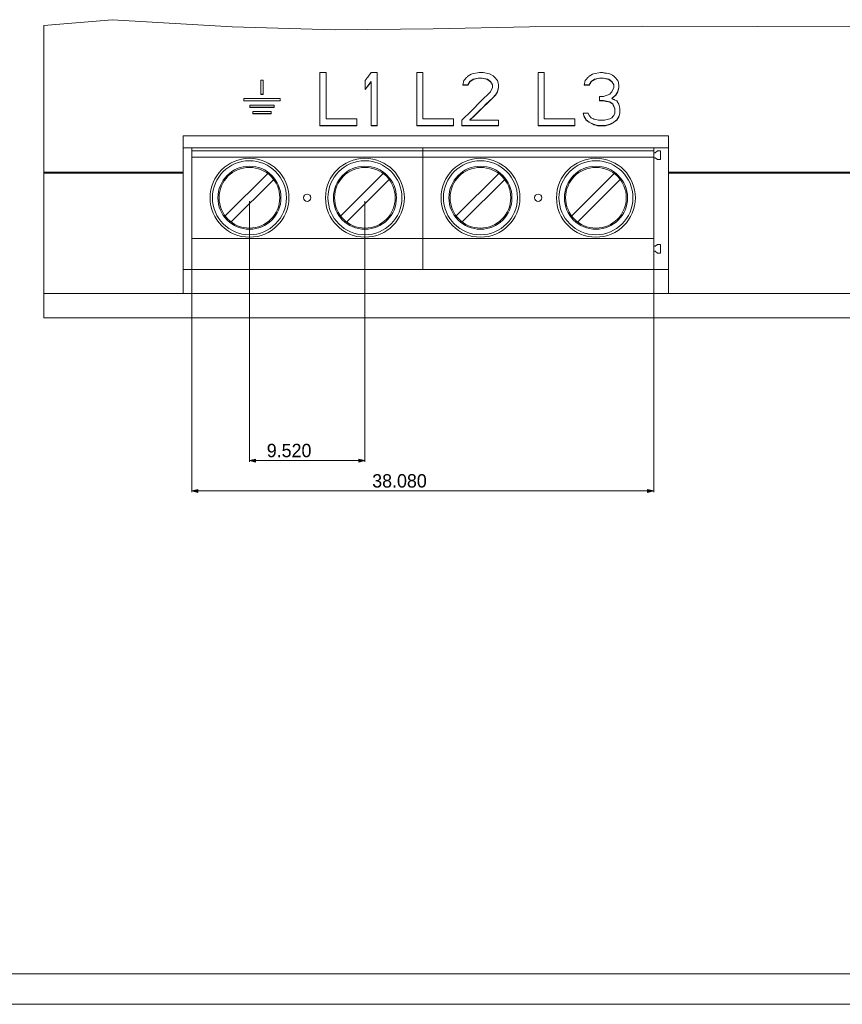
# Model space of a CAD drawing. Header units: inches. Extents: x 0 to 841, y 0 to 594.
# Tile 36 of 129: x 299 to 435, y 0 to 162. Entities that reach past the tile are written whole.
import ezdxf

# ---------------------------------------------------------------- set-up
doc = ezdxf.new("R2010")
doc.units = ezdxf.units.IN
doc.header["$LTSCALE"] = 46.255
doc.header["$MEASUREMENT"] = 0
doc.layers.get('0').update_dxf_attribs({"lineweight": 0})
doc.styles.get("Standard").update_dxf_attribs({"font": 'trium.ttf.shx'})
doc.dimstyles.new('DIMSTYLE_5', dxfattribs={"dimtxt": 2.2, "dimasz": 1, "dimexe": 0.18, "dimexo": 0.0625, "dimgap": 0.09, "dimtad": 1, "dimdec": 3, "dimlfac": 0.5, "dimzin": 0, "dimdsep": 46, "dimtxsty": 'Standard', "dimblk": '_ARROW_FILLED', "dimcen": 0.09, "dimadec": 0, "dimazin": 0, "dimtp": 0.001, "dimtfac": 1, "dimtdec": 4, "dimtix": 1, "dimtmove": 0, "dimatfit": 3, "dimfxl": 1, "dimtolj": 1, "dimtzin": 0, "dimarcsym": 0})

# ---------------------------------------------------------------- blocks, each defined once
blk = doc.blocks.new('_ARROW_FILLED')
at = {"linetype": 'ByBlock'}
blk.add_hatch(color=0, dxfattribs=at).paths.add_polyline_path([(0, 0), (-1, 0.25), (-1, -0.25)], flags=0)
at = {"color": 0, "linetype": 'ByBlock'}
blk.add_lwpolyline([(0, 0), (-1, 0.25), (-1, -0.25), (-1, -0.25)], close=True, dxfattribs=at)

msp = doc.modelspace()

# ---------------------------------------------------------------- linework, layer by layer
at = {"color": 7, "linetype": 'Continuous'}
for p, q in [((314.3494, 162.2637), (303.0512, 161.2829)), ((334.0982, 161.0998), (314.3494, 162.2637)), ((303.0512, 113.1219), (303.0512, 161.2829)), ((351.0998, 160.58), (334.0982, 161.0998)), ((367.2355, 160.7538), (351.0998, 160.58)), ((383.1226, 161.0998), (367.2355, 160.7538)), ((401.7489, 161.2097), (383.1226, 161.0998)), ((420.662, 161.121), (401.7489, 161.2097)), ((439.6587, 161.0998), (420.662, 161.121)), ((348.6012, 153.5374), (348.6012, 144.7936)), ((349.6137, 153.5374), (348.6012, 153.5374)), ((349.6137, 145.9068), (349.6137, 153.5374)), ((356.3637, 152.6668), (356.0262, 152.2318)), ((356.9262, 153.3923), (356.7012, 153.1021)), ((357.0387, 153.5374), (356.9262, 153.3923)), ((358.0512, 153.5374), (357.0387, 153.5374)), ((358.0512, 144.7936), (358.0512, 153.5374)), ((364.5512, 153.5374), (364.5512, 144.7936)), ((365.5637, 153.5374), (364.5512, 153.5374)), ((365.5637, 145.9068), (365.5637, 153.5374)), ((373.5137, 153.2679), (372.9887, 152.9777)), ((373.6637, 153.3508), (374.8449, 153.5374)), ((373.8325, 152.4647), (374.6762, 152.651)), ((373.8325, 152.4182), (374.6762, 152.6047)), ((374.6762, 152.6047), (374.6762, 152.651)), ((374.6762, 152.651), (375.3512, 152.651)), ((374.6762, 152.6047), (375.3512, 152.6047)), ((375.52, 153.5374), (374.8449, 153.5374)), ((375.3512, 152.6047), (375.3512, 152.651)), ((375.3512, 152.651), (376.195, 152.4647)), ((376.5324, 153.3508), (375.52, 153.5374)), ((377.1325, 153.0191), (376.5324, 153.3508)), ((377.8825, 152.2318), (377.3575, 152.8119)), ((384.5512, 153.5374), (384.5512, 144.7936)), ((385.5637, 153.5374), (384.5512, 153.5374)), ((385.5637, 145.9068), (385.5637, 153.5374)), ((393.5137, 153.2679), (392.9887, 152.9777)), ((393.6637, 153.3508), (394.8449, 153.5374)), ((393.8325, 152.4647), (394.6762, 152.651)), ((393.8325, 152.4182), (394.6762, 152.6047)), ((394.6762, 152.6047), (394.6762, 152.651)), ((394.6762, 152.651), (395.3512, 152.651)), ((394.6762, 152.6047), (395.3512, 152.6047)), ((395.1824, 153.5374), (394.8449, 153.5374)), ((395.3512, 152.6047), (395.3512, 152.651)), ((395.3512, 152.651), (396.195, 152.4647)), ((395.3512, 152.6047), (395.7262, 152.5218)), ((396.2325, 153.3715), (395.8387, 153.4337)), ((396.3637, 153.3508), (396.2325, 153.3715)), ((396.8137, 153.1021), (396.3637, 153.3508)), ((396.8887, 153.0606), (396.8137, 153.1021)), ((338.8512, 152.2711), (338.8512, 149.9363)), ((339.2512, 152.2711), (338.8512, 152.2711)), ((339.2512, 149.9363), (339.2512, 152.2711)), ((356.0262, 152.2318), (356.0262, 150.741)), ((356.0262, 150.741), (356.2512, 151.0308)), ((356.4762, 151.3676), (357.0387, 152.092)), ((356.7012, 151.6104), (357.0387, 152.0453)), ((357.0387, 144.7936), (357.0387, 152.092)), ((372.3137, 152.2318), (372.145, 151.4862)), ((372.145, 151.4862), (372.9887, 151.4862)), ((372.1556, 151.5332), (372.9887, 151.5332)), ((372.9887, 151.5332), (373.3262, 152.092)), ((372.9887, 151.4862), (373.3262, 152.0453)), ((372.9887, 151.4862), (372.9887, 151.5332)), ((373.3262, 152.092), (373.8325, 152.4647)), ((373.3262, 152.0453), (373.3262, 152.092)), ((373.4387, 152.1282), (373.6075, 152.2525)), ((373.6075, 152.2525), (373.8325, 152.4182)), ((373.8325, 152.4182), (373.8325, 152.4647)), ((376.195, 152.4182), (376.195, 152.4647)), ((376.195, 152.4647), (376.7012, 152.092)), ((376.2512, 152.3768), (376.4762, 152.211)), ((376.4762, 152.211), (376.7012, 152.0453)), ((376.7012, 152.0453), (376.7012, 152.092)), ((376.7012, 152.092), (377.0387, 151.5332)), ((376.7012, 152.0453), (376.8512, 151.7968)), ((377.0387, 151.1136), (376.7012, 150.3686)), ((376.8512, 151.7968), (377.0387, 151.4862)), ((377.0387, 151.1138), (377.0387, 151.5332)), ((377.8825, 150.4162), (378.0512, 151.1607)), ((377.8825, 150.3686), (378.0512, 151.1136)), ((378.0512, 151.1136), (378.0512, 151.486)), ((392.3137, 152.2318), (392.145, 151.4862)), ((392.145, 151.4862), (392.9887, 151.4862)), ((392.1556, 151.5332), (392.9887, 151.5332)), ((392.9887, 151.5332), (393.3262, 152.092)), ((392.9887, 151.4862), (393.3262, 152.0453)), ((392.9887, 151.4862), (392.9887, 151.5332)), ((393.3262, 152.092), (393.8325, 152.4647)), ((393.3262, 152.0453), (393.3262, 152.092)), ((393.4387, 152.1282), (393.6075, 152.2525)), ((393.6075, 152.2525), (393.8325, 152.4182)), ((393.8325, 152.4182), (393.8325, 152.4647)), ((396.195, 152.4182), (396.195, 152.4647)), ((396.195, 152.4647), (396.7012, 152.092)), ((396.2512, 152.3768), (396.7012, 152.0453)), ((396.7012, 152.0453), (396.7012, 152.092)), ((396.7012, 152.092), (397.0387, 151.5332)), ((396.7012, 152.0453), (396.8512, 151.7968)), ((397.0387, 151.1136), (396.7012, 150.3686)), ((396.8512, 151.7968), (397.0387, 151.4862)), ((397.0387, 151.1138), (397.0387, 151.5332)), ((397.7137, 150.4162), (397.8825, 151.1607)), ((397.7137, 150.3686), (397.8825, 151.1136)), ((397.8825, 151.1136), (397.8825, 151.486)), ((338.8512, 149.9841), (339.2512, 149.9841)), ((338.8512, 149.9363), (339.2512, 149.9363)), ((374.2637, 146.6288), (377.545, 149.8101)), ((376.7012, 150.3686), (375.1262, 148.8178)), ((377.545, 149.8101), (377.8825, 150.3686)), ((377.545, 149.858), (377.77, 150.2301)), ((377.545, 149.8101), (377.545, 149.858)), ((377.77, 150.2301), (377.8825, 150.4162)), ((377.8825, 150.3686), (377.8825, 150.4162)), ((394.6762, 149.624), (394.6762, 148.8798)), ((395.3512, 149.624), (394.6762, 149.624)), ((395.3512, 149.624), (396.3637, 149.9962)), ((396.5512, 150.2031), (396.3637, 149.9962)), ((396.6262, 150.2858), (396.5512, 150.2031)), ((396.7012, 150.3686), (396.6262, 150.2858)), ((396.7012, 149.3), (397.3762, 149.858)), ((396.7012, 149.2518), (397.3762, 149.8101)), ((396.7012, 149.2518), (396.7012, 149.3)), ((397.3762, 149.858), (397.7137, 150.4162)), ((397.3762, 149.8101), (397.7137, 150.3686)), ((397.3762, 149.8101), (397.3762, 149.858)), ((397.7137, 150.3686), (397.7137, 150.4162)), ((336.0512, 149.256), (336.0512, 148.8676)), ((342.0512, 149.256), (336.0512, 149.256)), ((336.0512, 148.9158), (342.0512, 148.9158)), ((336.0512, 148.8674), (342.0512, 148.8674)), ((337.0512, 148.1876), (337.0512, 147.7995)), ((341.0512, 148.1876), (337.0512, 148.1876)), ((337.0512, 147.8483), (341.0512, 147.8483)), ((337.0512, 147.7993), (341.0512, 147.7993)), ((341.0512, 147.7993), (341.0512, 148.1874)), ((342.0512, 148.8674), (342.0512, 149.2557)), ((375.1262, 148.8178), (373.5512, 147.2686)), ((394.6762, 148.9282), (395.3512, 148.9282)), ((394.6762, 148.8798), (395.3512, 148.8798)), ((395.3512, 148.8798), (395.3512, 148.9282)), ((395.3512, 148.9282), (396.3637, 148.7423)), ((395.3512, 148.8798), (395.8012, 148.7971)), ((395.8012, 148.7971), (395.9137, 148.7764)), ((396.3637, 148.6938), (396.3637, 148.7423)), ((396.3637, 148.7423), (396.8699, 148.3706)), ((396.3637, 148.6938), (396.8699, 148.3219)), ((396.9825, 149.1278), (396.7012, 149.2518)), ((396.8699, 148.3219), (396.8699, 148.3706)), ((396.8699, 148.3706), (397.2075, 147.6274)), ((397.695, 148.6318), (397.545, 148.8798)), ((397.77, 148.5078), (397.695, 148.6318)), ((397.8825, 148.3219), (397.77, 148.5078)), ((397.9762, 147.9087), (397.8825, 148.3219)), ((398.0512, 147.5783), (397.9762, 147.9087)), ((337.5512, 147.12), (337.5512, 146.7322)), ((340.5512, 147.12), (337.5512, 147.12)), ((337.5512, 146.7816), (340.5512, 146.7816)), ((337.5512, 146.732), (340.5512, 146.732)), ((340.5512, 146.732), (340.5512, 147.1198)), ((373.5512, 147.2686), (371.9762, 145.7212)), ((373.3262, 145.7212), (374.2637, 146.6288)), ((391.9762, 146.8352), (392.1075, 146.4019)), ((392.82, 146.8352), (391.9762, 146.8352)), ((391.9912, 146.8352), (392.145, 146.3279)), ((392.145, 146.2781), (392.145, 146.3279)), ((392.145, 146.3279), (392.4825, 145.7714)), ((392.145, 146.2781), (392.2575, 146.0925)), ((392.9887, 146.4638), (392.82, 146.8352)), ((393.0262, 146.4225), (392.9887, 146.4638)), ((393.3262, 146.0925), (393.0262, 146.4225)), ((393.6637, 145.9068), (393.3262, 146.0925)), ((396.3637, 145.9068), (396.7012, 146.0925)), ((396.9262, 146.34), (396.7012, 146.0925)), ((397.0387, 146.4638), (396.9262, 146.34)), ((397.2075, 146.8352), (397.0387, 146.4638)), ((397.2075, 146.8352), (397.2075, 147.6274)), ((397.545, 145.7714), (397.8825, 146.3279)), ((397.545, 145.7212), (397.8825, 146.2781)), ((397.8825, 146.3279), (398.0512, 146.8847)), ((397.8825, 146.2781), (398.0512, 146.8352)), ((397.8825, 146.2781), (397.8825, 146.3279)), ((398.0512, 146.8352), (398.0512, 147.5783)), ((348.6012, 144.8443), (354.6762, 144.8443)), ((348.6012, 144.7936), (354.6762, 144.7936)), ((354.6762, 145.9068), (349.6137, 145.9068)), ((354.6762, 144.7936), (354.6762, 145.9068)), ((357.0387, 144.8443), (358.0512, 144.8443)), ((357.0387, 144.7936), (358.0512, 144.7936)), ((364.5512, 144.8443), (370.6262, 144.8443)), ((364.5512, 144.7936), (370.6262, 144.7936)), ((370.6262, 145.9068), (365.5637, 145.9068)), ((370.6262, 144.7936), (370.6262, 145.9068)), ((371.9762, 145.7212), (371.9762, 144.7936)), ((371.9762, 144.8443), (378.0512, 144.8443)), ((371.9762, 144.7936), (378.0512, 144.7936)), ((373.3262, 145.7212), (373.3262, 145.7714)), ((378.0512, 145.7212), (373.3262, 145.7212)), ((378.0512, 144.7936), (378.0512, 145.7212)), ((384.5512, 144.8443), (390.6262, 144.8443)), ((384.5512, 144.7936), (390.6262, 144.7936)), ((390.6262, 145.9068), (385.5637, 145.9068)), ((390.6262, 144.7936), (390.6262, 145.9068)), ((392.4825, 145.7212), (392.4825, 145.7714)), ((392.4825, 145.7714), (392.9887, 145.4005)), ((392.7075, 145.5563), (392.9887, 145.3501)), ((392.9887, 145.3501), (392.9887, 145.4005)), ((392.9887, 145.4005), (393.6637, 145.0297)), ((393.6637, 144.9791), (393.6637, 145.0297)), ((393.6637, 145.0297), (394.3387, 144.8443)), ((394.5075, 145.7212), (393.8512, 145.8656)), ((393.8887, 144.9173), (394.3387, 144.7936)), ((394.3387, 144.7936), (394.3387, 144.8443)), ((394.3387, 144.8443), (395.6887, 144.8443)), ((394.3387, 144.7936), (395.6887, 144.7936)), ((395.52, 145.7212), (394.5075, 145.7212)), ((395.52, 145.7212), (396.3637, 145.9068)), ((395.6887, 144.8443), (396.3637, 145.0297)), ((395.6887, 144.7936), (395.6887, 144.8443)), ((396.3637, 145.0297), (397.0387, 145.4005)), ((396.3637, 144.9791), (396.3637, 145.0297)), ((397.0387, 145.4005), (397.545, 145.7714)), ((397.0387, 145.3501), (397.545, 145.7212)), ((397.0387, 145.3501), (397.0387, 145.4005)), ((397.545, 145.7212), (397.545, 145.7714)), ((326.0512, 117.1219), (326.0512, 143.1219)), ((326.0512, 143.1219), (406.0512, 143.1219)), ((406.0512, 117.1219), (406.0512, 143.1219)), ((406.0512, 141.1219), (326.0512, 141.1219)), ((327.4512, 121.1219), (327.4512, 141.1219)), ((327.4512, 140.6717), (403.6112, 140.6717)), ((327.4512, 139.6219), (403.6112, 139.6219)), ((365.5312, 121.1219), (365.5312, 141.1219)), ((403.6112, 121.1219), (403.6112, 141.1219)), ((403.8686, 140.3359), (403.6112, 140.3359)), ((404.2252, 140.6358), (403.8686, 140.3359)), ((404.7512, 140.6358), (404.2252, 140.6358)), ((404.7512, 139.208), (404.7512, 140.6358)), ((403.6112, 139.5079), (403.8686, 139.5079)), ((403.8686, 139.5079), (404.2252, 139.208)), ((404.2252, 139.208), (404.7512, 139.208)), ((339.9769, 136.9176), (332.9755, 129.9161)), ((359.0169, 136.9176), (352.0155, 129.9161)), ((378.0569, 136.9176), (371.0555, 129.9161)), ((397.0969, 136.9176), (390.0955, 129.9161)), ((333.9655, 128.9262), (340.9669, 135.9276)), ((353.0055, 128.9262), (360.0069, 135.9276)), ((372.0455, 128.9262), (379.0469, 135.9276)), ((391.0855, 128.9262), (398.0869, 135.9276)), ((403.6112, 126.2219), (327.4512, 126.2219)), ((404.2252, 125.2358), (403.8686, 124.9359)), ((404.7512, 125.2358), (404.2252, 125.2358)), ((404.7512, 123.808), (404.7512, 125.2358)), ((403.8686, 124.9359), (403.6112, 124.9359)), ((403.6112, 124.1079), (403.8686, 124.1079)), ((403.8686, 124.1079), (404.2252, 123.808)), ((404.2252, 123.808), (404.7512, 123.808)), ((326.0512, 121.1219), (406.0512, 121.1219)), ((326.0512, 117.1219), (303.0512, 117.1219)), ((574.0512, 117.1219), (406.0512, 117.1219)), ((653.0512, 113.1219), (303.0512, 113.1219)), ((5, 5), (836, 5)), ((0, 0), (841, 0))]:
    msp.add_line(p, q, dxfattribs=at)
at = {"color": 9, "linetype": 'Continuous'}
for p, q in [((326.0512, 137.1185), (303.0512, 137.1185)), ((326.0512, 136.9539), (303.0512, 136.9539)), ((462.3605, 137.1185), (406.0512, 137.1185)), ((574.0512, 136.9539), (406.0512, 136.9539)), ((406.0512, 117.1219), (326.0512, 117.1219))]:
    msp.add_line(p, q, dxfattribs=at)
at = {"color": 7, "linetype": 'Continuous'}
for points in [[(356.7012, 153.1021), (356.4762, 152.8119), (356.3637, 152.6668)], [(372.7637, 152.729), (372.4637, 152.3975), (372.3887, 152.3146), (372.3137, 152.2318)], [(372.9887, 152.9777), (372.9137, 152.8948), (372.8387, 152.8119), (372.7637, 152.729)], [(373.6637, 153.3508), (373.5887, 153.3093), (373.5137, 153.2679)], [(375.3512, 152.6047), (376.195, 152.4182), (376.2512, 152.3768)], [(377.3575, 152.8119), (377.2075, 152.9777), (377.1325, 153.0191)], [(392.7637, 152.729), (392.4637, 152.3975), (392.3887, 152.3146), (392.3137, 152.2318)], [(392.9887, 152.9777), (392.9137, 152.8948), (392.8387, 152.8119), (392.7637, 152.729)], [(393.6637, 153.3508), (393.5887, 153.3093), (393.5137, 153.2679)], [(395.8387, 153.4337), (395.7075, 153.4545), (395.5762, 153.4752), (395.445, 153.4959), (395.3137, 153.5166), (395.1824, 153.5374)], [(397.4137, 152.5632), (397.1137, 152.8948), (397.0387, 152.9777), (396.9637, 153.0191), (396.8887, 153.0606)], [(397.7137, 152.2318), (397.4887, 152.4804), (397.4137, 152.5632)], [(356.0262, 150.7884), (356.1387, 150.9332), (356.4762, 151.3676)], [(356.2512, 151.0308), (356.3637, 151.1757), (356.7012, 151.6104)], [(373.3262, 152.0453), (373.3825, 152.0868), (373.4387, 152.1282)], [(377.9387, 151.9832), (377.92, 152.066), (377.9012, 152.1489), (377.8825, 152.2318)], [(378.0512, 151.4862), (378.0137, 151.6518), (377.9949, 151.7347), (377.9762, 151.8175), (377.9387, 151.9832)], [(393.3262, 152.0453), (393.3825, 152.0868), (393.4387, 152.1282)], [(395.7262, 152.5218), (396.195, 152.4182), (396.2512, 152.3768)], [(397.7887, 151.9004), (397.7512, 152.066), (397.7325, 152.1489), (397.7137, 152.2318)], [(397.8825, 151.4862), (397.8262, 151.7347), (397.8074, 151.8175), (397.7887, 151.9004)], [(395.9137, 148.7764), (396.1387, 148.7351), (396.2512, 148.7144), (396.3637, 148.6938)], [(396.8699, 148.3219), (396.9074, 148.2392), (396.945, 148.1566)], [(396.945, 148.1566), (397.0574, 147.9087), (397.2075, 147.5783)], [(397.545, 148.8798), (397.17, 149.0451), (397.0762, 149.0865), (396.9825, 149.1278)], [(392.1075, 146.4019), (392.1262, 146.34), (392.145, 146.2781)], [(392.2575, 146.0925), (392.3325, 145.9687), (392.3699, 145.9068), (392.445, 145.7831)], [(392.445, 145.7831), (392.4825, 145.7212), (392.5387, 145.68), (392.7075, 145.5563)], [(392.9887, 145.3501), (393.3637, 145.144), (393.5887, 145.0203)], [(393.5887, 145.0203), (393.6637, 144.9791), (393.7387, 144.9585), (393.8887, 144.9173)], [(393.8512, 145.8656), (393.7575, 145.8862), (393.6637, 145.9068)], [(395.6887, 144.7936), (396.3637, 144.9791), (396.4387, 145.0203), (396.5137, 145.0616), (396.5887, 145.1028), (396.6637, 145.144)], [(396.6637, 145.144), (396.8137, 145.2264), (396.8887, 145.2677), (396.9637, 145.3089), (397.0387, 145.3501)]]:
    msp.add_lwpolyline(points, dxfattribs=at)
for centre, radius in [((336.9712, 132.9219), 6.5), ((336.9712, 132.9219), 5.2), ((356.0112, 132.9219), 6.5), ((356.0112, 132.9219), 5.2), ((375.0512, 132.9219), 6.5), ((375.0512, 132.9219), 5.2), ((394.0912, 132.9219), 6.5), ((394.0912, 132.9219), 5.2), ((336.9712, 132.9219), 5), ((356.0112, 132.9219), 5), ((375.0512, 132.9219), 5), ((394.0912, 132.9219), 5), ((346.4912, 132.9219), 0.6), ((384.5712, 132.9219), 0.6)]:
    msp.add_circle(centre, radius, dxfattribs=at)
at = {"color": 9, "linetype": 'Continuous'}
for centre in [(336.9712, 132.9219), (356.0112, 132.9219), (375.0512, 132.9219), (394.0912, 132.9219)]:
    msp.add_circle(centre, 6.1, dxfattribs=at)
at = {"color": 7, "linetype": 'Continuous'}
msp.add_arc((-2421.0081, 3034.6861), 4019.2204, 314.0465743, 314.1303039, dxfattribs=at)

# ---------------------------------------------------------------- dimensions: what is measured, and where the dimension line sits
at = {"color": 2, "linetype": 'Continuous'}
for base, p1, p2, location in [((356.0112, 89.5992), (336.9712, 132.4219), (356.0112, 132.4219), (343.509, 91.2492)), ((403.6112, 84.5992), (327.4512, 124.4359), (403.6112, 125.7219), (361.7056, 86.2492))]:
    msp.add_linear_dim(base=base, p1=p1, p2=p2, location=location, dimstyle='DIMSTYLE_5', override={"dimblk": '_ARROW_FILLED'}, dxfattribs=at).render()

doc.saveas('drawing.dxf')
